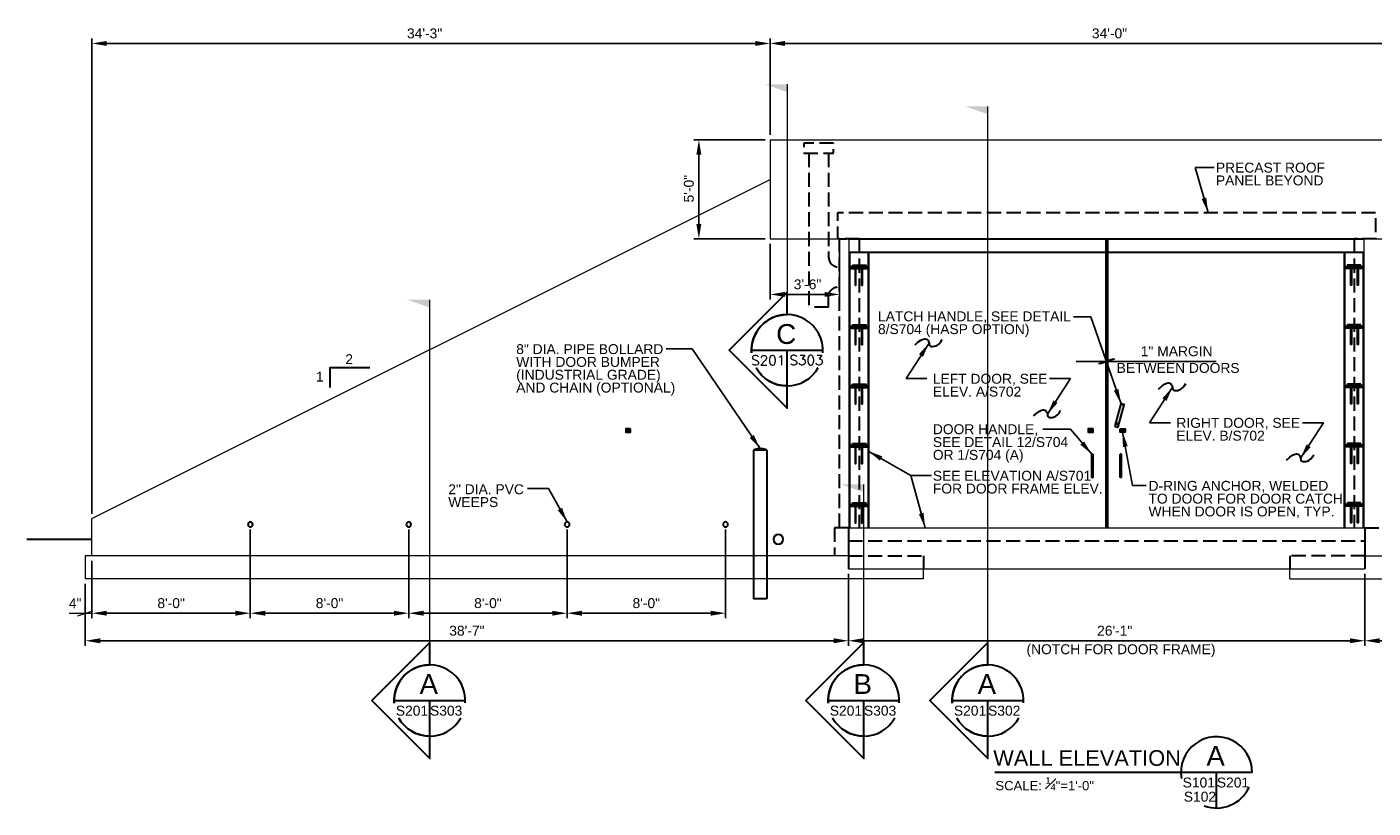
# Model space of a CAD drawing. Header units: inches. Extents: x -37 to 1316, y -303 to 584.
# Tile 2 of 3: x -37 to 779, y 111 to 584. Entities that reach past the tile are written whole.
import ezdxf
from ezdxf.enums import TextEntityAlignment as Align

# ---------------------------------------------------------------- set-up
doc = ezdxf.new("R2010")
doc.units = ezdxf.units.IN
doc.header["$LTSCALE"] = 20
doc.header["$MEASUREMENT"] = 0
for name, pattern in [('DGN Style 2', [0.426633, 0.25598, -0.170653]), ('DGN Style 3', [0.597286, 0.426633, -0.170653]), ('DGN Style 5', [0.298643, 0.12799, -0.170653])]:
    doc.linetypes.add(name, pattern=pattern)
for name, color, linetype, lineweight in [('G-ANNO-DIM', 1, 'Continuous', 0), ('G-ANNO-TEXT', 7, 'Continuous', 30), ('Level 1', 7, 'Continuous', 0), ('S-FNDN-FTNG', 48, 'Continuous', 13), ('S-FNDN-PEDS', 48, 'Continuous', 30), ('S-WALL-LOAD', 3, 'Continuous', 13)]:
    doc.layers.add(name, color=color, linetype=linetype, lineweight=lineweight)
doc.styles.add("_1 4 1'-0", font='arial.ttf', dxfattribs={"height": 6})
doc.styles.get("Standard").update_dxf_attribs({"font": 'txt.shx'})
doc.styles.add('TITLE 6.35', font='swissk.ttf', dxfattribs={"height": 250})
doc.styles.add('TITLE20', font='simplex.shx', dxfattribs={"height": 5000})
doc.dimstyles.new("1 4 1'-0", dxfattribs={"dimtxt": 6, "dimasz": 9, "dimexe": 3, "dimexo": 3, "dimgap": 3, "dimtad": 1, "dimdec": 0, "dimzin": 11, "dimdsep": 46, "dimlunit": 3, "dimtxsty": "_1 4 1'-0", "dimcen": 0.09, "dimadec": 4, "dimazin": 3, "dimtfac": 1, "dimtdec": 0, "dimtofl": 0, "dimtmove": 0, "dimatfit": 3, "dimfxl": 1, "dimfrac": 2, "dimtolj": 1, "dimtzin": 11, "dimarcsym": 0})

# ---------------------------------------------------------------- blocks, each defined once
blk = doc.blocks.new('*D2')
at = {"layer": 'Defpoints', "color": 0, "lineweight": 0, "transparency": 16777216}
for p in [(460.55, 249.6), (773.55, 249.6), (773.55, 212.13)]:
    blk.add_point(p, dxfattribs=at)
at = {"layer": 'G-ANNO-DIM', "color": 0, "lineweight": -2, "transparency": 16777216}
for p, q in [((460.55, 246.6), (460.55, 209.13)), ((773.55, 246.6), (773.55, 209.13)), ((469.55, 212.13), (764.55, 212.13))]:
    blk.add_line(p, q, dxfattribs=at)
at = {"layer": 'G-ANNO-DIM', "color": 0, "lineweight": 0, "transparency": 16777216}
for points in [[(469.55, 213.63), (469.55, 210.63), (460.55, 212.13)], [(764.55, 213.63), (764.55, 210.63), (773.55, 212.13)]]:
    blk.add_solid(points, dxfattribs=at)
at = {"layer": 'G-ANNO-DIM', "color": 0, "transparency": 16777216, "insert": (621.94, 218.19), "char_height": 6, "attachment_point": 5, "style": "_1 4 1'-0"}
blk.add_mtext('\\A1;26\'-1"', dxfattribs=at)
blk = doc.blocks.new('*D5')
at = {"layer": 'Defpoints', "color": 0, "lineweight": 0, "transparency": 16777216}
for p in [(413.05, 574.03), (413.05, 532.28, 0), (2.05, 286.1)]:
    blk.add_point(p, dxfattribs=at)
at = {"layer": 'G-ANNO-DIM', "color": 0, "lineweight": -2, "transparency": 16777216}
for p, q in [((2.05, 289.1), (2.05, 577.03)), ((11.05, 574.03), (404.05, 574.03)), ((413.05, 535.28), (413.05, 577.03))]:
    blk.add_line(p, q, dxfattribs=at)
at = {"layer": 'G-ANNO-DIM', "color": 0, "lineweight": 0, "transparency": 16777216}
for points in [[(11.05, 575.53), (11.05, 572.53), (2.05, 574.03)], [(404.05, 575.53), (404.05, 572.53), (413.05, 574.03)]]:
    blk.add_solid(points, dxfattribs=at)
at = {"layer": 'G-ANNO-DIM', "color": 0, "transparency": 16777216, "insert": (203.68, 580.1), "char_height": 6, "attachment_point": 5, "style": "_1 4 1'-0"}
blk.add_mtext('\\A1;34\'-3"', dxfattribs=at)
blk = doc.blocks.new('*D6')
at = {"layer": 'Defpoints', "color": 0, "lineweight": 0, "transparency": 16777216}
for p in [(821.05, 574.03), (413.05, 515.6), (821.05, 515.6, 0)]:
    blk.add_point(p, dxfattribs=at)
at = {"layer": 'G-ANNO-DIM', "color": 0, "lineweight": -2, "transparency": 16777216}
for p, q in [((413.05, 518.6), (413.05, 577.03)), ((422.05, 574.03), (812.05, 574.03)), ((821.05, 518.6), (821.05, 577.03))]:
    blk.add_line(p, q, dxfattribs=at)
at = {"layer": 'G-ANNO-DIM', "color": 0, "lineweight": 0, "transparency": 16777216}
for points in [[(422.05, 575.53), (422.05, 572.53), (413.05, 574.03)], [(812.05, 575.53), (812.05, 572.53), (821.05, 574.03)]]:
    blk.add_solid(points, dxfattribs=at)
at = {"layer": 'G-ANNO-DIM', "color": 0, "transparency": 16777216, "insert": (618.78, 580.1), "char_height": 6, "attachment_point": 5, "style": "_1 4 1'-0"}
blk.add_mtext('\\A1;34\'-0"', dxfattribs=at)
blk = doc.blocks.new('*D8')
at = {"layer": 'Defpoints', "color": 0, "lineweight": 0, "transparency": 16777216}
for p in [(413.05, 455.6, 0), (455.05, 455.6), (413.05, 421.97)]:
    blk.add_point(p, dxfattribs=at)
at = {"layer": 'G-ANNO-DIM', "color": 0, "lineweight": -2, "transparency": 16777216}
for p, q in [((413.05, 452.6), (413.05, 418.97)), ((455.05, 452.6), (455.05, 418.97)), ((446.05, 421.97), (422.05, 421.97))]:
    blk.add_line(p, q, dxfattribs=at)
at = {"layer": 'G-ANNO-DIM', "color": 0, "lineweight": 0, "transparency": 16777216}
for points in [[(422.05, 423.47), (422.05, 420.47), (413.05, 421.97)], [(446.05, 423.47), (446.05, 420.47), (455.05, 421.97)]]:
    blk.add_solid(points, dxfattribs=at)
at = {"layer": 'G-ANNO-DIM', "color": 0, "transparency": 16777216, "insert": (435.75, 428.04), "char_height": 6, "attachment_point": 5, "style": "_1 4 1'-0"}
blk.add_mtext('\\A1;3\'-6"', dxfattribs=at)
blk = doc.blocks.new('*D10')
at = {"layer": 'Defpoints', "color": 0, "lineweight": 0, "transparency": 16777216}
for p in [(369.9, 515.6), (413.05, 515.6), (413.05, 455.6)]:
    blk.add_point(p, dxfattribs=at)
at = {"layer": 'G-ANNO-DIM', "color": 0, "lineweight": -2, "transparency": 16777216}
for p, q in [((410.05, 515.6), (366.9, 515.6)), ((369.9, 464.6), (369.9, 506.6)), ((410.05, 455.6), (366.9, 455.6))]:
    blk.add_line(p, q, dxfattribs=at)
at = {"layer": 'G-ANNO-DIM', "color": 0, "lineweight": 0, "transparency": 16777216}
for points in [[(368.4, 506.6), (371.4, 506.6), (369.9, 515.6)], [(368.4, 464.6), (371.4, 464.6), (369.9, 455.6)]]:
    blk.add_solid(points, dxfattribs=at)
at = {"layer": 'G-ANNO-DIM', "color": 0, "transparency": 16777216, "insert": (363.84, 486.05), "char_height": 6, "attachment_point": 5, "rotation": 90, "style": "_1 4 1'-0"}
blk.add_mtext('\\A1;5\'-0"', dxfattribs=at)
blk = doc.blocks.new('*D18')
at = {"layer": 'Defpoints', "color": 0, "lineweight": 0, "transparency": 16777216}
for p in [(98.05, 282.6, 0), (2.05, 263.6), (98.05, 228.81)]:
    blk.add_point(p, dxfattribs=at)
at = {"layer": 'G-ANNO-DIM', "color": 0, "lineweight": -2, "transparency": 16777216}
for p, q in [((98.05, 279.6), (98.05, 225.81)), ((2.05, 260.6), (2.05, 225.81)), ((11.05, 228.81), (89.05, 228.81))]:
    blk.add_line(p, q, dxfattribs=at)
at = {"layer": 'G-ANNO-DIM', "color": 0, "lineweight": 0, "transparency": 16777216}
for points in [[(11.05, 230.31), (11.05, 227.31), (2.05, 228.81)], [(89.05, 230.31), (89.05, 227.31), (98.05, 228.81)]]:
    blk.add_solid(points, dxfattribs=at)
at = {"layer": 'G-ANNO-DIM', "color": 0, "transparency": 16777216, "insert": (50.05, 234.88), "char_height": 6, "attachment_point": 5, "style": "_1 4 1'-0"}
blk.add_mtext('\\A1;8\'-0"', dxfattribs=at)
blk = doc.blocks.new('*D15')
at = {"layer": 'Defpoints', "color": 0, "lineweight": 0, "transparency": 16777216}
for p in [(98.05, 282.6), (194.05, 282.6), (194.05, 228.81)]:
    blk.add_point(p, dxfattribs=at)
at = {"layer": 'G-ANNO-DIM', "color": 0, "lineweight": -2, "transparency": 16777216}
for p, q in [((98.05, 279.6), (98.05, 225.81)), ((194.05, 279.6), (194.05, 225.81)), ((107.05, 228.81), (185.05, 228.81))]:
    blk.add_line(p, q, dxfattribs=at)
at = {"layer": 'G-ANNO-DIM', "color": 0, "lineweight": 0, "transparency": 16777216}
for points in [[(107.05, 230.31), (107.05, 227.31), (98.05, 228.81)], [(185.05, 230.31), (185.05, 227.31), (194.05, 228.81)]]:
    blk.add_solid(points, dxfattribs=at)
at = {"layer": 'G-ANNO-DIM', "color": 0, "transparency": 16777216, "insert": (146.05, 234.88), "char_height": 6, "attachment_point": 5, "style": "_1 4 1'-0"}
blk.add_mtext('\\A1;8\'-0"', dxfattribs=at)
blk = doc.blocks.new('*D16')
at = {"layer": 'Defpoints', "color": 0, "lineweight": 0, "transparency": 16777216}
for p in [(194.05, 282.6), (290.05, 282.6), (290.05, 228.81)]:
    blk.add_point(p, dxfattribs=at)
at = {"layer": 'G-ANNO-DIM', "color": 0, "lineweight": -2, "transparency": 16777216}
for p, q in [((194.05, 279.6), (194.05, 225.81)), ((290.05, 279.6), (290.05, 225.81)), ((203.05, 228.81), (281.05, 228.81))]:
    blk.add_line(p, q, dxfattribs=at)
at = {"layer": 'G-ANNO-DIM', "color": 0, "lineweight": 0, "transparency": 16777216}
for points in [[(203.05, 230.31), (203.05, 227.31), (194.05, 228.81)], [(281.05, 230.31), (281.05, 227.31), (290.05, 228.81)]]:
    blk.add_solid(points, dxfattribs=at)
at = {"layer": 'G-ANNO-DIM', "color": 0, "transparency": 16777216, "insert": (242.05, 234.88), "char_height": 6, "attachment_point": 5, "style": "_1 4 1'-0"}
blk.add_mtext('\\A1;8\'-0"', dxfattribs=at)
blk = doc.blocks.new('*D17')
at = {"layer": 'Defpoints', "color": 0, "lineweight": 0, "transparency": 16777216}
for p in [(290.05, 282.6), (386.05, 282.6), (386.05, 228.81)]:
    blk.add_point(p, dxfattribs=at)
at = {"layer": 'G-ANNO-DIM', "color": 0, "lineweight": -2, "transparency": 16777216}
for p, q in [((290.05, 279.6), (290.05, 225.81)), ((386.05, 279.6), (386.05, 225.81)), ((299.05, 228.81), (377.05, 228.81))]:
    blk.add_line(p, q, dxfattribs=at)
at = {"layer": 'G-ANNO-DIM', "color": 0, "lineweight": 0, "transparency": 16777216}
for points in [[(299.05, 230.31), (299.05, 227.31), (290.05, 228.81)], [(377.05, 230.31), (377.05, 227.31), (386.05, 228.81)]]:
    blk.add_solid(points, dxfattribs=at)
at = {"layer": 'G-ANNO-DIM', "color": 0, "transparency": 16777216, "insert": (338.05, 234.88), "char_height": 6, "attachment_point": 5, "style": "_1 4 1'-0"}
blk.add_mtext('\\A1;8\'-0"', dxfattribs=at)
blk = doc.blocks.new('*D19')
at = {"layer": 'Defpoints', "color": 0, "lineweight": 0, "transparency": 16777216}
for p in [(460.55, 255.6, 0), (-1.95, 249.6), (460.55, 212.13)]:
    blk.add_point(p, dxfattribs=at)
at = {"layer": 'G-ANNO-DIM', "color": 0, "lineweight": -2, "transparency": 16777216}
for p, q in [((-1.95, 246.6), (-1.95, 209.13)), ((460.55, 252.6), (460.55, 209.13)), ((7.05, 212.13), (451.55, 212.13))]:
    blk.add_line(p, q, dxfattribs=at)
at = {"layer": 'G-ANNO-DIM', "color": 0, "lineweight": 0, "transparency": 16777216}
for points in [[(7.05, 213.63), (7.05, 210.63), (-1.95, 212.13)], [(451.55, 213.63), (451.55, 210.63), (460.55, 212.13)]]:
    blk.add_solid(points, dxfattribs=at)
at = {"layer": 'G-ANNO-DIM', "color": 0, "transparency": 16777216, "insert": (229.3, 218.19), "char_height": 6, "attachment_point": 5, "style": "_1 4 1'-0"}
blk.add_mtext('\\A1;38\'-7"', dxfattribs=at)
blk = doc.blocks.new('*D20')
at = {"layer": 'Defpoints', "color": 0, "lineweight": 0, "transparency": 16777216}
for p in [(773.55, 255.6), (1236.05, 249.6), (1236.05, 212.13)]:
    blk.add_point(p, dxfattribs=at)
at = {"layer": 'G-ANNO-DIM', "color": 0, "lineweight": -2, "transparency": 16777216}
for p, q in [((773.55, 252.6), (773.55, 209.13)), ((1236.05, 246.6), (1236.05, 209.13)), ((782.55, 212.13), (1227.05, 212.13))]:
    blk.add_line(p, q, dxfattribs=at)
at = {"layer": 'G-ANNO-DIM', "color": 0, "lineweight": 0, "transparency": 16777216}
for points in [[(782.55, 213.63), (782.55, 210.63), (773.55, 212.13)], [(1227.05, 213.63), (1227.05, 210.63), (1236.05, 212.13)]]:
    blk.add_solid(points, dxfattribs=at)
at = {"layer": 'G-ANNO-DIM', "color": 0, "transparency": 16777216, "insert": (1004.8, 218.19), "char_height": 6, "attachment_point": 5, "style": "_1 4 1'-0"}
blk.add_mtext('\\A1;38\'-7"', dxfattribs=at)
blk = doc.blocks.new('_Oblique_0.3')
at = {"color": 0, "linetype": 'ByBlock', "lineweight": -2}
for p, q in [((0, 0), (-1, 0)), ((0.5, 0.167), (-0.5, -0.167))]:
    blk.add_line(p, q, dxfattribs=at)
blk = doc.blocks.new('*D23')
at = {"layer": 'Defpoints', "color": 0, "lineweight": 0, "transparency": 16777216}
for p in [(616.55, 411.92), (617.55, 411.92), (617.55, 381.41)]:
    blk.add_point(p, dxfattribs=at)
at = {"layer": 'G-ANNO-DIM', "color": 0, "lineweight": -2, "transparency": 16777216}
for p, q in [((616.55, 408.92), (616.55, 378.41)), ((617.55, 408.92), (617.55, 378.41)), ((607.55, 381.41), (598.55, 381.41)), ((626.55, 381.41), (683.44, 381.41))]:
    blk.add_line(p, q, dxfattribs=at)
at = {"layer": 'G-ANNO-DIM', "color": 0, "lineweight": -2, "transparency": 16777216, "xscale": 9, "yscale": 9, "zscale": 9}
blk.add_blockref('_Oblique_0.3', (616.55, 381.41), dxfattribs=at)
at = {"layer": 'G-ANNO-DIM', "color": 0, "lineweight": -2, "transparency": 16777216, "xscale": 9, "yscale": 9, "zscale": 9, "rotation": 180}
blk.add_blockref('_Oblique_0.3', (617.55, 381.41), dxfattribs=at)
at = {"layer": 'G-ANNO-DIM', "color": 0, "transparency": 16777216, "insert": (659.49, 387.51), "char_height": 6, "attachment_point": 5, "style": "_1 4 1'-0"}
blk.add_mtext('\\A1;1" MARGIN', dxfattribs=at)

msp = doc.modelspace()

# ---------------------------------------------------------------- linework, layer by layer
at = {"layer": 'G-ANNO-DIM'}
for p, q in [((2.04644, 258.60436), (2.04644, 225.81275)), ((-1.95356, 246.60436), (-1.95356, 225.81275)), ((-11.73291, 228.81275), (-1.95356, 228.81275)), ((-6.45356, 227.31275), (2.54644, 230.31275)), ((-1.95356, 228.81275), (2.04644, 228.81275))]:
    msp.add_line(p, q, dxfattribs=at)
at = {"layer": 'G-ANNO-TEXT', "color": 7, "linetype": 'Continuous', "lineweight": 0}
for p, q in [((423.3982, 549.28856), (423.3982, 409.73962)), ((545.02536, 197.52942, -0.00002), (545.02536, 535.9039, -0.00002)), ((206.79825, 197.52942, -0.00002), (206.79825, 418.76478, -0.00002)), ((469.80928, 197.52942, -0.00002), (469.80928, 306.82691, -0.00002))]:
    msp.add_line(p, q, dxfattribs=at)
at = {"layer": 'G-ANNO-TEXT', "linetype": 'DGN Style 3'}
for p, q in [((436.54644, 507.59104, -0.00002), (436.54644, 414.25524, -0.00002)), ((448.54644, 507.60352, -0.00002), (448.54644, 444.57812, -0.00002)), ((455.04644, 280.60436), (455.04644, 455.60436, -0.00002)), ((455.04644, 455.60436), (459.54644, 455.60436)), ((467.04644, 455.60436, -0.00002), (467.04644, 280.60436, -0.00002)), ((767.04644, 455.60436, -0.00002), (767.04644, 280.60436, -0.00002)), ((448.54644, 414.32812, -0.00006), (448.54644, 420.57812, -0.00006)), ((448.54644, 414.32812, -0.00006), (436.54644, 414.25524, -0.00006)), ((454.54644, 310.60436, -0.00006), (455.04644, 310.60436, -0.00006)), ((454.54644, 298.60436, -0.00006), (455.04644, 298.60436, -0.00006)), ((460.54644, 280.60436), (452.04644, 280.60436)), ((452.04644, 280.60436), (452.04644, 263.60436)), ((773.54644, 280.60436), (775.04644, 280.60436)), ((773.54644, 280.60436), (782.04644, 280.60436)), ((460.54644, 272.60436, -0.00002), (773.54644, 272.60436, -0.00002)), ((460.54644, 263.60436), (506.04644, 263.60436)), ((506.04644, 263.60436), (506.04644, 255.60436)), ((728.04644, 263.60436), (728.04644, 255.60436)), ((773.54644, 263.60436), (728.04644, 263.60436))]:
    msp.add_line(p, q, dxfattribs=at)
at = {"layer": 'G-ANNO-TEXT'}
for p, q in [((461.04644, 455.60436, -0.00002), (773.04644, 455.60436, -0.00002)), ((616.54644, 455.60436, -0.00002), (616.54644, 280.60436, -0.00002)), ((617.54644, 455.60436, -0.00002), (617.54644, 280.60436, -0.00002)), ((461.04644, 447.60436, -0.00002), (773.04644, 447.60436, -0.00002)), ((461.54644, 438.60436, -0.00002), (472.54644, 438.60436, -0.00002)), ((461.54644, 437.60436, -0.00002), (472.54644, 437.60436, -0.00002)), ((772.54644, 438.60436, -0.00002), (761.54644, 438.60436, -0.00002)), ((772.54644, 437.60436, -0.00002), (761.54644, 437.60436, -0.00002)), ((461.54644, 402.60436, -0.00002), (472.54644, 402.60436, -0.00002)), ((461.54644, 401.60436, -0.00002), (472.54644, 401.60436, -0.00002)), ((772.54644, 402.60436, -0.00002), (761.54644, 402.60436, -0.00002)), ((772.54644, 401.60436, -0.00002), (761.54644, 401.60436, -0.00002)), ((401.78324, 388.12466), (445.01315, 388.12466)), ((423.3982, 366.5097, -0.00002), (423.3982, 388.12466, -0.00002)), ((461.54644, 366.60436, -0.00002), (472.54644, 366.60436, -0.00002)), ((461.54644, 365.60436, -0.00002), (472.54644, 365.60436, -0.00002)), ((772.54644, 366.60436, -0.00002), (761.54644, 366.60436, -0.00002)), ((772.54644, 365.60436, -0.00002), (761.54644, 365.60436, -0.00002)), ((622.15438, 342.27283), (625.74903, 355.68824)), ((624.08624, 341.7552), (627.68088, 355.1706)), ((625.73297, 355.62829), (625.7651, 355.74819)), ((625.99474, 355.88077), (627.56436, 355.46019)), ((627.66482, 355.11065), (627.69695, 355.23055)), ((622.40438, 341.83982), (622.15438, 342.27283)), ((622.40438, 341.83982), (623.65322, 341.5052)), ((623.65322, 341.5052), (624.08624, 341.7552)), ((403.04644, 327.60436), (403.04644, 237.60436)), ((411.04644, 327.60436), (403.04644, 327.60436)), ((411.04644, 327.60436), (411.04644, 237.60436)), ((461.54644, 330.60436, -0.00002), (472.54644, 330.60436, -0.00002)), ((461.54644, 329.60436, -0.00002), (472.54644, 329.60436, -0.00002)), ((772.54644, 330.60436, -0.00002), (761.54644, 330.60436, -0.00002)), ((772.54644, 329.60436, -0.00002), (761.54644, 329.60436, -0.00002)), ((608.04644, 311.10436), (608.04644, 325.10436)), ((608.04644, 325.10436), (608.79644, 325.10436)), ((608.79644, 311.10436), (608.79644, 325.10436)), ((625.29644, 311.10436), (625.29644, 325.10436)), ((626.04644, 325.10436), (625.29644, 325.10436)), ((626.04644, 311.10436), (626.04644, 325.10436)), ((608.04644, 311.10436), (608.79644, 311.10436)), ((626.04644, 311.10436), (625.29644, 311.10436)), ((461.54644, 294.60436, -0.00002), (472.54644, 294.60436, -0.00002)), ((772.54644, 294.60436, -0.00002), (761.54644, 294.60436, -0.00002)), ((461.54644, 293.60436, -0.00002), (472.54644, 293.60436, -0.00002)), ((772.54644, 293.60436, -0.00002), (761.54644, 293.60436, -0.00002)), ((-37.34317, 273.60436), (2.04644, 273.60436)), ((411.04644, 237.60436), (403.04644, 237.60436)), ((185.18329, 175.91446, -0.00002), (228.4132, 175.91446, -0.00002)), ((206.79825, 154.2995, -0.00002), (206.79825, 175.91446, -0.00002)), ((448.19432, 175.91446, -0.00002), (491.42424, 175.91446, -0.00002)), ((469.80928, 154.2995, -0.00002), (469.80928, 175.91446, -0.00002)), ((523.4104, 175.91446, -0.00002), (566.64032, 175.91446, -0.00002)), ((545.02536, 154.2995, -0.00002), (545.02536, 175.91446, -0.00002)), ((705.28257, 132.37033, -0.00002), (549.2204, 132.37033, -0.00002)), ((683.66761, 110.75538, -0.00002), (683.66761, 132.37033, -0.00002))]:
    msp.add_line(p, q, dxfattribs=at)
at = {"layer": 'G-ANNO-TEXT', "linetype": 'DGN Style 5'}
msp.add_line((625.86555, 355.39865), (627.43518, 354.97807), dxfattribs=at)
at = {"layer": 'G-ANNO-TEXT', "linetype": 'DGN Style 3', "elevation": -0.00002, "flags": 128}
msp.add_lwpolyline([(467.04644, 455.60436), (454.04644, 455.60436), (454.04644, 471.60436), (780.04644, 471.60436), (780.04644, 455.60436), (767.04644, 455.60436)], dxfattribs=at)
at = {"layer": 'G-ANNO-TEXT', "elevation": -0.00002, "flags": 128}
for points in [[(463.04644, 439.60436), (471.04644, 439.60436), (471.04644, 438.60436), (471.04644, 438.60436)], [(471.04644, 438.60436), (463.04644, 438.60436), (463.04644, 439.60436)], [(464.54644, 437.60436), (464.54644, 427.60436), (465.04644, 427.60436), (465.04644, 437.60436)], [(468.54644, 437.60436), (468.54644, 427.60436), (469.04644, 427.60436), (469.04644, 437.60436)], [(771.04644, 439.60436), (763.04644, 439.60436), (763.04644, 438.60436), (763.04644, 438.60436)], [(763.04644, 438.60436), (771.04644, 438.60436), (771.04644, 439.60436)], [(765.54644, 437.60436), (765.54644, 427.60436), (765.04644, 427.60436), (765.04644, 437.60436)], [(769.54644, 437.60436), (769.54644, 427.60436), (769.04644, 427.60436), (769.04644, 437.60436)], [(463.04644, 403.60436), (471.04644, 403.60436), (471.04644, 402.60436), (471.04644, 402.60436)], [(471.04644, 402.60436), (463.04644, 402.60436), (463.04644, 403.60436)], [(464.54644, 401.60436), (464.54644, 391.60436), (465.04644, 391.60436), (465.04644, 401.60436)], [(468.54644, 401.60436), (468.54644, 391.60436), (469.04644, 391.60436), (469.04644, 401.60436)], [(771.04644, 403.60436), (763.04644, 403.60436), (763.04644, 402.60436), (763.04644, 402.60436)], [(763.04644, 402.60436), (771.04644, 402.60436), (771.04644, 403.60436)], [(765.54644, 401.60436), (765.54644, 391.60436), (765.04644, 391.60436), (765.04644, 401.60436)], [(769.54644, 401.60436), (769.54644, 391.60436), (769.04644, 391.60436), (769.04644, 401.60436)], [(463.04644, 367.60436), (471.04644, 367.60436), (471.04644, 366.60436), (471.04644, 366.60436)], [(471.04644, 366.60436), (463.04644, 366.60436), (463.04644, 367.60436)], [(771.04644, 367.60436), (763.04644, 367.60436), (763.04644, 366.60436), (763.04644, 366.60436)], [(763.04644, 366.60436), (771.04644, 366.60436), (771.04644, 367.60436)], [(464.54644, 365.60436), (464.54644, 355.60436), (465.04644, 355.60436), (465.04644, 365.60436)], [(468.54644, 365.60436), (468.54644, 355.60436), (469.04644, 355.60436), (469.04644, 365.60436)], [(765.54644, 365.60436), (765.54644, 355.60436), (765.04644, 355.60436), (765.04644, 365.60436)], [(769.54644, 365.60436), (769.54644, 355.60436), (769.04644, 355.60436), (769.04644, 365.60436)], [(463.04644, 331.60436), (471.04644, 331.60436), (471.04644, 330.60436), (471.04644, 330.60436)], [(471.04644, 330.60436), (463.04644, 330.60436), (463.04644, 331.60436)], [(464.54644, 329.60436), (464.54644, 319.60436), (465.04644, 319.60436), (465.04644, 329.60436)], [(468.54644, 329.60436), (468.54644, 319.60436), (469.04644, 319.60436), (469.04644, 329.60436)], [(771.04644, 331.60436), (763.04644, 331.60436), (763.04644, 330.60436), (763.04644, 330.60436)], [(763.04644, 330.60436), (771.04644, 330.60436), (771.04644, 331.60436)], [(765.54644, 329.60436), (765.54644, 319.60436), (765.04644, 319.60436), (765.04644, 329.60436)], [(769.54644, 329.60436), (769.54644, 319.60436), (769.04644, 319.60436), (769.04644, 329.60436)], [(463.04644, 295.60436), (471.04644, 295.60436), (471.04644, 294.60436), (471.04644, 294.60436)], [(471.04644, 294.60436), (463.04644, 294.60436), (463.04644, 295.60436)], [(771.04644, 295.60436), (763.04644, 295.60436), (763.04644, 294.60436), (763.04644, 294.60436)], [(763.04644, 294.60436), (771.04644, 294.60436), (771.04644, 295.60436)], [(464.54644, 293.60436), (464.54644, 283.60436), (465.04644, 283.60436), (465.04644, 293.60436)], [(468.54644, 293.60436), (468.54644, 283.60436), (469.04644, 283.60436), (469.04644, 293.60436)], [(765.54644, 293.60436), (765.54644, 283.60436), (765.04644, 283.60436), (765.04644, 293.60436)], [(769.54644, 293.60436), (769.54644, 283.60436), (769.04644, 283.60436), (769.04644, 293.60436)]]:
    msp.add_lwpolyline(points, dxfattribs=at)
at = {"layer": 'G-ANNO-TEXT', "flags": 128}
for points in [[(423.3982, 409.73962), (423.3982, 423.25454), (388.26834, 388.15729), (423.3982, 353.06004), (423.3982, 366.5097, -0.270841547), (404.56361, 377.51972, -0.270841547)], [(401.84291, 386.51972, -0.436152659), (423.3982, 409.73962)]]:
    msp.add_lwpolyline(points, format="xyb", dxfattribs=at)
msp.add_lwpolyline([(146.47262, 365.5909), (146.47262, 377.5909), (170.47262, 377.5909)], dxfattribs=at)
at = {"layer": 'G-ANNO-TEXT', "elevation": -0.00002, "flags": 128}
for points in [[(206.79825, 197.52942), (206.79825, 211.04434), (171.66839, 175.94709), (206.79825, 140.84984), (206.79825, 154.2995, -0.270841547), (187.96366, 165.30952, -0.270841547)], [(469.80928, 197.52942), (469.80928, 211.04434), (434.67943, 175.94709), (469.80928, 140.84984), (469.80928, 154.2995, -0.270841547), (450.97469, 165.30952, -0.270841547)], [(545.02536, 197.52942), (545.02536, 211.04434), (509.89551, 175.94709), (545.02536, 140.84984), (545.02536, 154.2995, -0.270841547), (526.19077, 165.30952, -0.270841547)], [(185.24296, 174.30952, -0.436152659), (206.79825, 197.52942)], [(448.25399, 174.30952, -0.436152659), (469.80928, 197.52942)], [(523.47007, 174.30952, -0.436152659), (545.02536, 197.52942)]]:
    msp.add_lwpolyline(points, format="xyb", dxfattribs=at)
at = {"layer": 'G-ANNO-TEXT'}
for centre in [(608.42144, 322.10436), (608.42144, 314.10436)]:
    msp.add_circle(centre, 0.375, dxfattribs=at)
at = {"layer": 'G-ANNO-TEXT', "extrusion": (0, 0, -1)}
for centre, radius in [((-625.67144, 322.10436), 0.375), ((-625.67144, 314.10436), 0.375), ((-98.04644, 282.60436, 0.00004), 1.5), ((-194.04644, 282.60436, 0.00004), 1.5), ((-290.04644, 282.60436, 0.00004), 1.5), ((-386.04644, 282.60436, 0.00004), 1.5), ((-418.04644, 273.60436), 3)]:
    msp.add_circle(centre, radius, dxfattribs=at)
at = {"layer": 'G-ANNO-TEXT', "linetype": 'DGN Style 3'}
msp.add_arc((454.54644, 444.57812, -0.00006), 6, 180, 270, dxfattribs=at)
at = {"layer": 'G-ANNO-TEXT', "linetype": 'DGN Style 3', "extrusion": (0, 0, -1)}
msp.add_arc((-454.54644, 420.57812, 0.00006), 6, 0, 90, dxfattribs=at)
at = {"layer": 'G-ANNO-TEXT'}
for centre, start, end in [((423.3982, 388.12466), 356.05588708, 184.25820354), ((423.3982, 388.12466), 209.38197398, 330.97692881), ((206.79825, 175.91446, -0.00002), 356.05588708, 184.25820354), ((469.80928, 175.91446, -0.00002), 356.05588708, 184.25820354), ((545.02536, 175.91446, -0.00002), 356.05588708, 184.25820354), ((206.79825, 175.91446, -0.00002), 209.38197398, 330.97692881), ((469.80928, 175.91446, -0.00002), 209.38197398, 330.97692881), ((545.02536, 175.91446, -0.00002), 209.38197398, 330.97692881), ((683.66761, 132.37033, -0.00002), 0, 189.79187067), ((683.66761, 132.37033, -0.00002), 249.66196129, 335.54581997)]:
    msp.add_arc(centre, 21.61496, start, end, dxfattribs=at)
at = {"layer": 'G-ANNO-TEXT', "linetype": 'DGN Style 5'}
msp.add_arc((625.91408, 355.57976), 0.1875, 165, 255, dxfattribs=at)
at = {"layer": 'G-ANNO-TEXT', "extrusion": (0, 0, -1)}
for centre, start, end in [((-625.94621, 355.69966), 15, 105), ((-627.51584, 355.27908), 105, 195)]:
    msp.add_arc(centre, 0.1875, start, end, dxfattribs=at)
at = {"layer": 'G-ANNO-TEXT', "linetype": 'DGN Style 5', "extrusion": (0, 0, -1)}
msp.add_arc((-627.48371, 355.15918), 0.1875, 195, 285, dxfattribs=at)
at = {"layer": 'G-ANNO-TEXT'}
for points, degree in [([(500.90185, 391.37713), (506.54983, 397.02758), (510.58531, 392.78847), (508.12861, 390.19903), (515.12025, 390.19903), (517.3773, 394.62101)], 3), ([(648.48468, 364.66034), (654.13266, 370.3108), (658.16814, 366.07169), (655.71144, 363.48224), (662.70308, 363.48224), (664.96013, 367.90423)], 3), ([(572.6837, 348.31821), (578.33168, 353.96866), (582.36716, 349.72955), (579.91046, 347.1401), (586.9021, 347.1401), (589.15915, 351.56209)], 3), ([(411.04644, 327.60436), (407.04343, 329.42271), (403.04644, 327.60436)], 2), ([(726.10924, 321.60142), (731.75722, 327.25188), (735.7927, 323.01276), (733.336, 320.42332), (740.32765, 320.42332), (742.58469, 324.84531)], 3)]:
    msp.add_open_spline(points, degree=degree, dxfattribs=at)
at = {"layer": 'G-ANNO-TEXT', "color": 7, "linetype": 'Continuous', "lineweight": 13, "extrusion": (0, 0, -1)}
for points in [[(-423.3982, 549.28856, 0.00002), (-409.8482, 549.28856, 0.00002), (-423.3982, 544.51819, 0.00002)], [(-545.02536, 535.9039, 0.00002), (-531.47536, 535.9039, 0.00002), (-545.02536, 531.13353, 0.00002)], [(-206.79825, 418.76478, 0.00002), (-193.24825, 418.76478, 0.00002), (-206.79825, 413.99441, 0.00002)], [(-469.80928, 306.82691, 0.00002), (-456.25928, 306.82691, 0.00002), (-469.80928, 302.05654, 0.00002)]]:
    msp.add_solid(points, dxfattribs=at)
at = {"layer": 'G-ANNO-TEXT', "linetype": 'DGN Style 3'}
msp.add_3dface([(451.54644, 513.60436, -0.00002), (433.54644, 513.60436, -0.00002), (433.54644, 507.60436, -0.00002), (451.54644, 507.60436, -0.00002)], dxfattribs=at)
at = {"layer": 'G-ANNO-TEXT'}
for points in [[(623.17144, 343.97936), (623.92144, 343.97936), (623.92144, 343.22936), (623.17144, 343.22936)], [(328.54644, 340.60436), (325.54644, 340.60436), (325.54644, 338.60436), (328.54644, 338.60436)], [(327.62684, 339.7592), (326.46604, 339.7592), (326.46604, 339.44952), (327.62684, 339.44952)], [(608.90292, 340.60436), (605.90292, 340.60436), (605.90292, 338.60436), (608.90292, 338.60436)], [(607.98332, 339.7592), (606.82252, 339.7592), (606.82252, 339.44952), (607.98332, 339.44952)], [(625.18997, 340.60436), (628.18997, 340.60436), (628.18997, 338.60436), (625.18997, 338.60436)], [(626.10957, 339.7592), (627.27037, 339.7592), (627.27037, 339.44952), (626.10957, 339.44952)]]:
    msp.add_3dface(points, dxfattribs=at)
at = {"layer": 'G-ANNO-TEXT', "linetype": 'DGN Style 2'}
msp.add_3dface([(623.92144, 343.97936), (623.92144, 343.22936), (623.17144, 343.22936), (623.17144, 343.97936)], dxfattribs=at)
at = {"layer": 'Level 1'}
for p, q in [((461.04644, 280.60436, -0.00002), (461.04644, 455.60436, -0.00002)), ((773.04644, 280.60436, -0.00002), (773.04644, 455.60436, -0.00002)), ((461.54644, 280.60436, -0.00002), (461.54644, 447.60436, -0.00002)), ((472.54644, 280.60436, -0.00002), (472.54644, 447.60436, -0.00002)), ((473.04644, 280.60436, -0.00002), (473.04644, 447.60436, -0.00002)), ((761.04644, 280.60436, -0.00002), (761.04644, 447.60436, -0.00002)), ((761.54644, 280.60436, -0.00002), (761.54644, 447.60436, -0.00002)), ((772.54644, 280.60436, -0.00002), (772.54644, 447.60436, -0.00002))]:
    msp.add_line(p, q, dxfattribs=at)
at = {"layer": 'S-FNDN-FTNG'}
for p, q in [((460.54644, 280.60436, -0.00002), (773.54644, 280.60436, -0.00002)), ((-1.95356, 263.60436, -0.00002), (-1.95356, 249.60436, -0.00002)), ((460.54644, 263.60436, -0.00002), (-1.95356, 263.60436, -0.00002)), ((773.54644, 263.60436, -0.00002), (1236.04644, 263.60436, -0.00002)), ((460.54644, 255.60436), (773.54644, 255.60436)), ((506.04644, 249.60436), (506.04644, 255.60436)), ((728.04644, 249.60436), (728.04644, 255.60436)), ((506.04644, 249.60436), (-1.95356, 249.60436, -0.00002)), ((728.04644, 249.60436, -0.00002), (1236.04644, 249.60436, -0.00002))]:
    msp.add_line(p, q, dxfattribs=at)
at = {"layer": 'S-FNDN-PEDS'}
for p, q in [((460.54644, 280.60436, -0.00002), (460.54644, 255.79095, -0.00002)), ((773.54644, 280.60436, -0.00002), (773.54644, 255.60436, -0.00002))]:
    msp.add_line(p, q, dxfattribs=at)
at = {"layer": 'S-WALL-LOAD'}
for p, q in [((413.04644, 515.60436, -0.00002), (821.04644, 515.60436)), ((2.04644, 286.10436, -0.00002), (413.04644, 491.60436, -0.00002)), ((2.04644, 263.60436, -0.00002), (2.04644, 286.10436, -0.00002))]:
    msp.add_line(p, q, dxfattribs=at)
at = {"layer": 'S-WALL-LOAD', "flags": 128}
msp.add_lwpolyline([(413.04644, 515.60436), (413.04644, 455.60436), (821.04644, 455.60436)], dxfattribs=at)

# ---------------------------------------------------------------- texts
at = {"layer": 'G-ANNO-DIM', "color": 7, "linetype": 'Continuous', "style": "_1 4 1'-0"}
msp.add_text('4"', height=6, dxfattribs=at).set_placement((-8.11096, 234.81275), align=Align.MIDDLE_CENTER)
at = {"layer": 'G-ANNO-TEXT', "color": 7, "linetype": 'Continuous', "lineweight": 0, "style": 'TITLE20'}
for s, p in [('S201', (411.92655, 379.01992)), ('S303', (435.11628, 379.13811))]:
    msp.add_text(s, height=6, dxfattribs=at).set_placement(p, align=Align.CENTER)
at = {"layer": 'G-ANNO-TEXT', "color": 7, "style": "_1 4 1'-0"}
msp.add_text('(NOTCH FOR DOOR FRAME)', height=6, dxfattribs=at).set_placement((568.46821, 209.99373), align=Align.TOP_LEFT)
at = {"layer": 'G-ANNO-TEXT', "color": 7, "char_height": 6, "style": "_1 4 1'-0"}
for s, insert, attachment_point, line_spacing_factor in [('PRECAST ROOF\\PPANEL BEYOND', (683.26508, 501.80349), 1, 0.776524), ('LATCH HANDLE, SEE DETAIL\\P8/S704 (HASP OPTION)', (478.47474, 411.69775), 1, 0.776524), ('8" DIA. PIPE BOLLARD \\PWITH DOOR BUMPER \\P(INDUSTRIAL GRADE)\\PAND CHAIN (OPTIONAL)', (259.21776, 391.8272), 1, 0.776524), ('2', (160.30838, 385.73934), 3, 0.6), ('BETWEEN DOORS', (623.13349, 380.42795), 1, 0.6), ('1', (142.51114, 375.17416), 3, 0.6), ('LEFT DOOR, SEE\\PELEV. A/S702', (511.71635, 373.86768), 1, 0.776524), ('DOOR HANDLE,\\PSEE DETAIL 12/S704\\POR 1/S704 (A)', (511.71635, 343.29808), 1, 0.776524), ('RIGHT DOOR, SEE\\PELEV. B/S702', (659.29918, 347.1509), 1, 0.776524), ('SEE ELEVATION A/S701\\PFOR DOOR FRAME ELEV.', (511.71635, 315.10177), 1, 0.776524), ('2" DIA. PVC\\PWEEPS', (218.03249, 306.90855), 1, 0.776524), ('D-RING ANCHOR, WELDED\\PTO DOOR FOR DOOR CATCH\\PWHEN DOOR IS OPEN, TYP.', (642.43453, 308.99743), 1, 0.776524)]:
    msp.add_mtext(s, dxfattribs=dict(at, insert=insert, attachment_point=attachment_point, line_spacing_factor=line_spacing_factor))
at = {"layer": 'G-ANNO-TEXT', "color": 7, "linetype": 'Continuous', "lineweight": 0, "line_spacing_factor": 0.72, "style": 'TITLE20'}
for s, insert, char_height, attachment_point in [('\\fArial|b0|i0|c00|p39;C', (422.82973, 397.89475), 12, 5), ('\\fArial|b0|i0|c00|p39;A', (206.22978, 185.89492, -0.00002), 12, 5), ('\\fArial|b0|i0|c00|p39;B', (469.24081, 185.89492, -0.00002), 12, 5), ('\\fArial|b0|i0|c00|p39;A', (544.45689, 185.89492, -0.00002), 12, 5), ('\\fArial|b0|i0|c00|p39;S201', (196.0361, 166.69154, -0.00002), 6, 8), ('{\\fArial|b0|i0|c0|p39;S303}', (216.74257, 166.69154, -0.00002), 6, 8), ('\\fArial|b0|i0|c00|p39;S201', (459.04714, 166.69154, -0.00002), 6, 8), ('{\\fArial|b0|i0|c0|p39;S303}', (479.75361, 166.69154, -0.00002), 6, 8), ('\\fArial|b0|i0|c00|p39;S201', (534.26322, 166.69154, -0.00002), 6, 8), ('{\\fArial|b0|i0|c0|p39;S302}', (554.96969, 166.69154, -0.00002), 6, 8), ('\\fArial|b0|i0|c00|p39;A', (683.09915, 142.35079, -0.00002), 12, 5), ('\\fArial|b0|i0|c00|p39;S101', (672.90547, 123.14741, -0.00002), 6, 8), ('\\fArial|b0|i0|c00|p39;S201', (693.61194, 123.14741, -0.00002), 6, 8), ('\\fArial|b0|i0|c00|p39;S102', (673.59276, 114.57919, -0.00002), 6, 8)]:
    msp.add_mtext(s, dxfattribs=dict(at, insert=insert, char_height=char_height, attachment_point=attachment_point))
at = {"layer": 'G-ANNO-TEXT', "color": 7, "linetype": 'Continuous', "lineweight": 13, "insert": (605.17169, 136.25292, 0), "char_height": 9.4488189, "attachment_point": 8, "line_spacing_factor": 0.72, "style": 'TITLE 6.35'}
msp.add_mtext('\\fArial|b0|i0|c00|p39;WALL ELEVATION', dxfattribs=at)
at = {"layer": 'G-ANNO-TEXT', "color": 7, "linetype": 'Continuous', "lineweight": 0, "insert": (579.50318, 121.42853, 0), "char_height": 5.6692913, "attachment_point": 8, "line_spacing_factor": 0.72}
msp.add_mtext('\\fArial|b0|i0|c00|p39;SCALE: {\\H0.7x;\\A1;\\S1#4;}"=1\'-0"', dxfattribs=at)

# ---------------------------------------------------------------- dimensions: what is measured, and where the dimension line sits
at = {"layer": 'G-ANNO-DIM'}
for base, p1, p2, picture, middle in [((413.04644, 574.03468, -0.00002), (2.04644, 286.10436, -0.00002), (413.04644, 532.28162), '*D5', (203.68318, 574.03468, -0.00002)), ((821.04644, 574.03468, -0.00002), (413.04644, 515.60436, -0.00002), (821.04644, 515.60436), '*D6', (618.78181, 574.03468, -0.00002)), ((773.54644, 212.12798), (460.54644, 249.60436), (773.54644, 249.60436), '*D2', (621.94051, 212.12798))]:
    dim = msp.add_linear_dim(base=base, p1=p1, p2=p2, dimstyle="1 4 1'-0", dxfattribs=at)
    dim.commit()
    dim.dimension.update_dxf_attribs({"geometry": picture, "text_midpoint": middle, "dimtype": 160})
for base, p1, p2, angle, picture, middle in [((369.90127, 515.60436), (413.04644, 455.60436), (413.04644, 515.60436), 90, '*D10', (369.90127, 486.04646)), ((413.04644, 421.97119, -0.00002), (455.04644, 455.60436, -0.00002), (413.04644, 455.60436), 180, '*D8', (435.75038, 421.97119, -0.00002))]:
    dim = msp.add_linear_dim(base=base, p1=p1, p2=p2, angle=angle, dimstyle="1 4 1'-0", dxfattribs=at)
    dim.commit()
    dim.dimension.update_dxf_attribs({"geometry": picture, "text_midpoint": middle, "dimtype": 160})
dim = msp.add_linear_dim(base=(617.54644, 381.4076, -0.00002), p1=(616.54644, 411.9166, -0.00002), p2=(617.54644, 411.9166, -0.00002), text='1" MARGIN', dimstyle="1 4 1'-0", override={"dimdec": 4, "dimlunit": 4, "dimblk": '_Oblique_0.3', "dimtdec": 4}, dxfattribs=at)
dim.commit()
dim.dimension.update_dxf_attribs({"geometry": '*D23', "text_midpoint": (659.49324, 381.4076, -0.00002), "dimtype": 160})
for base, p1, p2, picture, middle in [((98.04644, 228.81275, -0.00002), (2.04644, 263.60436, -0.00002), (98.04644, 282.60436, -0.00004), '*D18', (50.04644, 234.87619, -0.00002)), ((194.04644, 228.81275, -0.00004), (98.04644, 282.60436, -0.00004), (194.04644, 282.60436, -0.00004), '*D15', (146.04644, 234.87619, -0.00004)), ((290.04644, 228.81275, -0.00004), (194.04644, 282.60436, -0.00004), (290.04644, 282.60436, -0.00004), '*D16', (242.04644, 234.87619, -0.00004)), ((386.04644, 228.81275, -0.00004), (290.04644, 282.60436, -0.00004), (386.04644, 282.60436, -0.00004), '*D17', (338.04644, 234.87619, -0.00004)), ((460.5464421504, 212.1279800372, -0.000019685), (-1.9535578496, 249.6043603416, -0.000019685), (460.5464421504, 255.6043603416), '*D19', (229.2964421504, 218.1934643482, -0.000019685)), ((1236.0464421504, 212.1279800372, -0.000019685), (773.5464421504, 255.6043603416, -0.000019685), (1236.0464421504, 249.6043603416, -0.000019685), '*D20', (1004.7964421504, 218.1934643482, -0.000019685))]:
    dim = msp.add_linear_dim(base=base, p1=p1, p2=p2, dimstyle="1 4 1'-0", dxfattribs=at)
    dim.commit()
    dim.dimension.update_dxf_attribs({"geometry": picture, "text_midpoint": middle})

# ---------------------------------------------------------------- leaders
at = {"layer": 'G-ANNO-TEXT'}
for points in [[(678.51832, 471.60436), (670.65039, 498.87999), (682.26322, 498.87999)], [(625.74903, 355.68824), (607.45191, 408.35593), (596.86071, 408.35593)], [(509.39601, 392.51087), (495.53319, 370.98141), (508.16215, 370.98141)], [(407.04637, 328.51354), (365.81723, 389.05198), (350.14238, 389.05198)], [(581.17787, 349.45195), (595.04069, 370.98141), (582.41173, 370.98141)], [(656.97885, 365.79408), (643.11602, 344.26462), (655.74498, 344.26462)], [(734.60341, 322.73516), (748.46623, 344.26462), (735.83727, 344.26462)], [(608.04644, 325.10436), (595.04069, 340.41181), (578.31684, 340.41181)], [(626.68997, 338.60436), (632.81578, 306.22221), (641.08993, 306.22221)], [(472.54644, 327.03976), (498.30789, 312.31073), (510.93685, 312.31073)], [(507.04673, 280.60436), (498.30789, 312.31073), (510.93685, 312.31073)], [(290.04644, 284.10436), (278.75912, 304.4431), (266.13016, 304.4431)]]:
    msp.add_leader(points, dimstyle="1 4 1'-0", override={"dimgap": 6}, dxfattribs=at)

doc.saveas('drawing.dxf')
